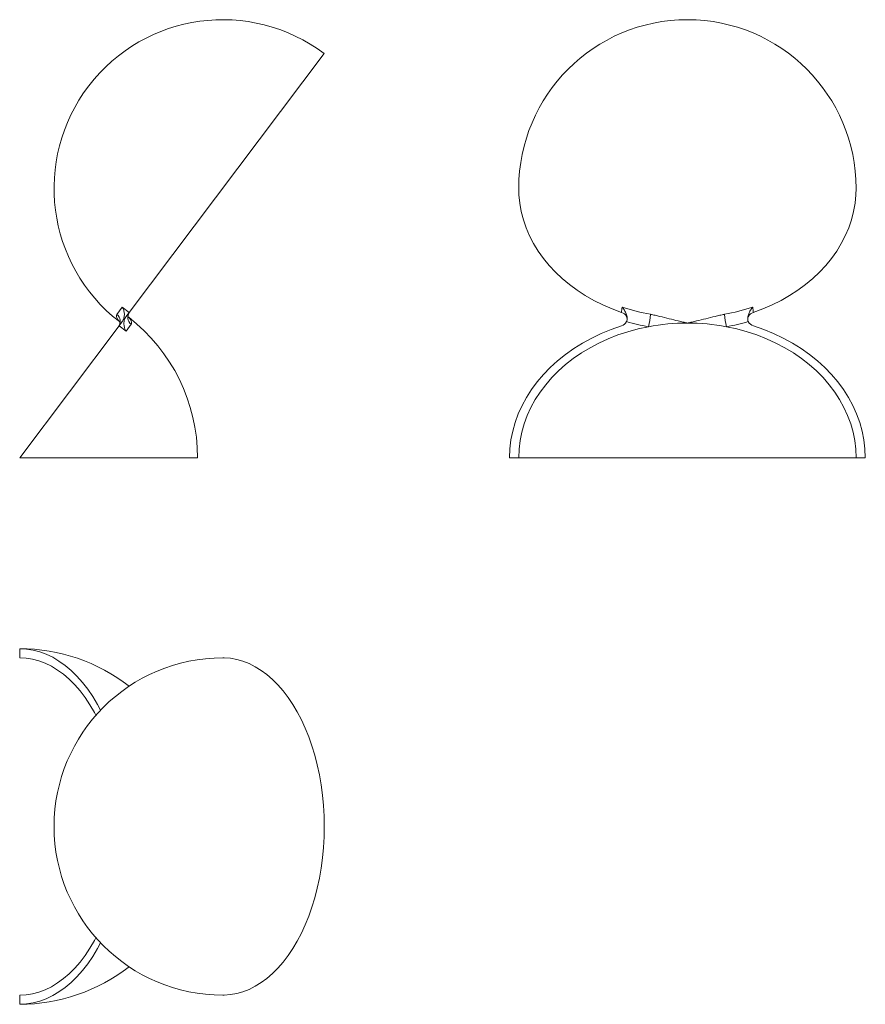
# Model space of a CAD drawing. Header units: millimetres. Extents: x 772 to 1233, y 620 to 1157.
import ezdxf

# ---------------------------------------------------------------- set-up
doc = ezdxf.new("R2010")
doc.units = ezdxf.units.MM
doc.header["$MEASUREMENT"] = 0

msp = doc.modelspace()

# ---------------------------------------------------------------- linework, layer by layer
at = {"color": 255, "lineweight": 15}
for p, q in [((937.83, 1138.12), (831.5, 997.01)), ((1044.03, 1061.09), (1043.92, 1064.65)), ((1227.92, 1064.65), (1227.81, 1061.09)), ((1044.49, 1056.53), (1044.03, 1061.09)), ((1227.81, 1061.09), (1227.36, 1056.53)), ((1045.3, 1052), (1044.49, 1056.53)), ((1227.36, 1056.53), (1226.55, 1052)), ((1046.46, 1047.52), (1045.3, 1052)), ((1047.97, 1043.1), (1046.46, 1047.52)), ((1225.39, 1047.52), (1223.88, 1043.1)), ((1226.55, 1052), (1225.39, 1047.52)), ((1049.82, 1038.77), (1047.97, 1043.1)), ((1223.88, 1043.1), (1222.03, 1038.77)), ((1052, 1034.54), (1049.82, 1038.77)), ((1222.03, 1038.77), (1219.84, 1034.54)), ((1054.51, 1030.43), (1052, 1034.54)), ((1219.84, 1034.54), (1217.34, 1030.43)), ((1057.33, 1026.45), (1054.51, 1030.43)), ((1060.46, 1022.62), (1057.33, 1026.45)), ((1214.51, 1026.45), (1211.38, 1022.62)), ((1217.34, 1030.43), (1214.51, 1026.45)), ((1063.89, 1018.95), (1060.46, 1022.62)), ((1211.38, 1022.62), (1207.96, 1018.95)), ((1067.59, 1015.46), (1063.89, 1018.95)), ((1071.55, 1012.15), (1067.59, 1015.46)), ((1204.26, 1015.46), (1200.29, 1012.15)), ((1207.96, 1018.95), (1204.26, 1015.46)), ((1075.77, 1009.06), (1071.55, 1012.15)), ((1200.29, 1012.15), (1196.08, 1009.06)), ((1080.22, 1006.17), (1075.77, 1009.06)), ((1084.88, 1003.52), (1080.22, 1006.17)), ((1191.63, 1006.17), (1186.96, 1003.52)), ((1196.08, 1009.06), (1191.63, 1006.17)), ((824.74, 995.92), (827.71, 999.86)), ((827.71, 999.86), (831.5, 997.01)), ((1089.75, 1001.1), (1084.88, 1003.52)), ((1094.79, 998.93), (1089.75, 1001.1)), ((1182.1, 1001.1), (1177.06, 998.93)), ((1186.96, 1003.52), (1182.1, 1001.1)), ((831.5, 997.01), (829.71, 994.63)), ((830.94, 995.29), (831.08, 996.03)), ((830.95, 994.76), (830.94, 995.29)), ((831.02, 994.38), (830.95, 994.76)), ((831.09, 994.18), (831.02, 994.38)), ((831.08, 996.03), (831.24, 996.4)), ((831.09, 994.19), (831.09, 994.18)), ((1099.99, 997.01), (1094.79, 998.93)), ((1177.06, 998.93), (1171.85, 997.01)), ((771.73, 917.7), (825.93, 989.63)), ((825.93, 989.63), (827.7, 991.97)), ((829.73, 986.77), (825.93, 989.63)), ((826.31, 990.93), (826.13, 990.2)), ((826.2, 992.09), (826.19, 992.09)), ((826.19, 992.09), (826.26, 991.87)), ((826.26, 991.87), (826.32, 991.48)), ((826.32, 991.48), (826.31, 990.93)), ((829.73, 986.77), (832.55, 990.51)), ((1094.33, 987.68), (1099.9, 989.63)), ((1114.62, 989.18), (1108.97, 987.95)), ((1162.88, 987.95), (1157.22, 989.18)), ((1171.95, 989.63), (1177.52, 987.68)), ((1078.69, 980.25), (1083.7, 982.99)), ((1083.7, 982.99), (1088.92, 985.47)), ((1088.92, 985.47), (1094.33, 987.68)), ((1098.02, 984.65), (1092.76, 982.59)), ((1103.43, 986.44), (1098.02, 984.65)), ((1108.97, 987.95), (1103.43, 986.44)), ((1168.42, 986.44), (1162.88, 987.95)), ((1173.83, 984.65), (1168.42, 986.44)), ((1179.09, 982.59), (1173.83, 984.65)), ((1177.52, 987.68), (1182.92, 985.47)), ((1182.92, 985.47), (1188.14, 982.99)), ((1188.14, 982.99), (1193.16, 980.25)), ((1073.9, 977.26), (1078.69, 980.25)), ((1082.79, 977.68), (1078.12, 974.86)), ((1087.68, 980.26), (1082.79, 977.68)), ((1092.76, 982.59), (1087.68, 980.26)), ((1184.17, 980.26), (1179.09, 982.59)), ((1189.06, 977.68), (1184.17, 980.26)), ((1193.73, 974.86), (1189.06, 977.68)), ((1193.16, 980.25), (1197.95, 977.26)), ((1065.06, 970.6), (1069.35, 974.04)), ((1069.35, 974.04), (1073.9, 977.26)), ((1078.12, 974.86), (1073.68, 971.81)), ((1198.16, 971.81), (1193.73, 974.86)), ((1197.95, 977.26), (1202.49, 974.04)), ((1202.49, 974.04), (1206.78, 970.6)), ((1057.34, 963.12), (1061.06, 966.96)), ((1061.06, 966.96), (1065.06, 970.6)), ((1069.5, 968.54), (1065.58, 965.06)), ((1073.68, 971.81), (1069.5, 968.54)), ((1202.35, 968.54), (1198.16, 971.81)), ((1206.26, 965.06), (1202.35, 968.54)), ((1206.78, 970.6), (1210.79, 966.96)), ((1210.79, 966.96), (1214.5, 963.12)), ((1053.94, 959.1), (1057.34, 963.12)), ((1065.58, 965.06), (1061.95, 961.39)), ((1209.89, 961.39), (1206.26, 965.06)), ((1214.5, 963.12), (1217.91, 959.1)), ((1050.85, 954.92), (1053.94, 959.1)), ((1058.62, 957.54), (1055.6, 953.53)), ((1061.95, 961.39), (1058.62, 957.54)), ((1213.23, 957.54), (1209.89, 961.39)), ((1216.24, 953.53), (1213.23, 957.54)), ((1217.91, 959.1), (1220.99, 954.92)), ((1048.1, 950.59), (1050.85, 954.92)), ((1055.6, 953.53), (1052.91, 949.38)), ((1218.93, 949.38), (1216.24, 953.53)), ((1220.99, 954.92), (1223.74, 950.59)), ((1043.64, 941.57), (1045.69, 946.14)), ((1045.69, 946.14), (1048.1, 950.59)), ((1052.91, 949.38), (1050.56, 945.09)), ((1221.29, 945.09), (1218.93, 949.38)), ((1223.74, 950.59), (1226.15, 946.14)), ((1226.15, 946.14), (1228.2, 941.57)), ((1041.95, 936.91), (1043.64, 941.57)), ((1048.55, 940.7), (1046.89, 936.21)), ((1050.56, 945.09), (1048.55, 940.7)), ((1223.3, 940.7), (1221.29, 945.09)), ((1224.95, 936.21), (1223.3, 940.7)), ((1228.2, 941.57), (1229.89, 936.91)), ((1040.63, 932.17), (1041.95, 936.91)), ((1046.89, 936.21), (1045.6, 931.65)), ((1226.25, 931.65), (1224.95, 936.21)), ((1229.89, 936.91), (1231.21, 932.17)), ((1039.68, 927.38), (1040.63, 932.17)), ((1045.6, 931.65), (1044.67, 927.03)), ((1227.18, 927.03), (1226.25, 931.65)), ((1231.21, 932.17), (1232.16, 927.38)), ((1039.11, 922.55), (1039.68, 927.38)), ((1044.67, 927.03), (1044.11, 922.38)), ((1227.74, 922.38), (1227.18, 927.03)), ((1232.16, 927.38), (1232.73, 922.55)), ((1038.92, 917.7), (1039.11, 922.55)), ((1044.11, 922.38), (1043.92, 917.7)), ((1227.92, 917.7), (1227.74, 922.38)), ((1232.73, 922.55), (1232.92, 917.7)), ((868.73, 917.7), (771.73, 917.7)), ((1043.92, 917.7), (1038.92, 917.7)), ((1043.92, 917.7), (1227.92, 917.7)), ((1232.92, 917.7), (1227.92, 917.7)), ((775.39, 813.35), (771.73, 813.54)), ((771.73, 813.54), (771.73, 808.54)), ((779.03, 812.78), (775.39, 813.35)), ((782.64, 811.83), (779.03, 812.78)), ((786.21, 810.51), (782.64, 811.83)), ((771.73, 808.54), (775.26, 808.35)), ((775.26, 808.35), (778.76, 807.79)), ((778.76, 807.79), (782.25, 806.86)), ((782.25, 806.86), (785.68, 805.57)), ((789.72, 808.82), (786.21, 810.51)), ((793.16, 806.77), (789.72, 808.82)), ((796.52, 804.36), (793.16, 806.77)), ((882.47, 808.54), (883.23, 808.53)), ((883.23, 808.53), (886.67, 808.27)), ((886.67, 808.27), (890.1, 807.66)), ((890.1, 807.66), (893.5, 806.69)), ((893.5, 806.69), (896.86, 805.38)), ((785.68, 805.57), (789.06, 803.91)), ((789.06, 803.91), (792.37, 801.9)), ((792.37, 801.9), (795.6, 799.55)), ((799.78, 801.61), (796.52, 804.36)), ((802.93, 798.52), (799.78, 801.61)), ((896.86, 805.38), (900.16, 803.72)), ((900.16, 803.72), (903.39, 801.72)), ((903.39, 801.72), (906.54, 799.39)), ((795.6, 799.55), (798.73, 796.86)), ((798.73, 796.86), (801.75, 793.84)), ((805.96, 795.12), (802.93, 798.52)), ((808.85, 791.4), (805.96, 795.12)), ((906.54, 799.39), (909.59, 796.74)), ((909.59, 796.74), (912.55, 793.78)), ((801.75, 793.84), (804.65, 790.51)), ((804.65, 790.51), (807.42, 786.88)), ((811.6, 787.4), (808.85, 791.4)), ((912.55, 793.78), (915.38, 790.52)), ((915.38, 790.52), (918.09, 786.97)), ((807.42, 786.88), (810.04, 782.96)), ((814.19, 783.11), (811.6, 787.4)), ((918.09, 786.97), (920.66, 783.15)), ((810.04, 782.96), (812.51, 778.78)), ((815.87, 780.01), (814.19, 783.11)), ((920.66, 783.15), (923.08, 779.07)), ((923.08, 779.07), (925.34, 774.75)), ((812.51, 778.78), (813.34, 777.24)), ((925.34, 774.75), (927.44, 770.2)), ((927.44, 770.2), (929.36, 765.45)), ((929.36, 765.45), (931.1, 760.5)), ((931.1, 760.5), (932.66, 755.39)), ((932.66, 755.39), (934.01, 750.12)), ((934.01, 750.12), (935.17, 744.73)), ((935.17, 744.73), (936.12, 739.22)), ((936.12, 739.22), (936.87, 733.63)), ((936.87, 733.63), (937.41, 727.97)), ((937.41, 727.97), (937.73, 722.26)), ((937.73, 722.26), (937.83, 716.54)), ((937.83, 716.54), (937.73, 710.81)), ((937.73, 710.81), (937.41, 705.11)), ((937.41, 705.11), (936.87, 699.45)), ((936.87, 699.45), (936.12, 693.85)), ((936.12, 693.85), (935.17, 688.35)), ((935.17, 688.35), (934.01, 682.95)), ((934.01, 682.95), (932.66, 677.69)), ((932.66, 677.69), (931.1, 672.57)), ((931.1, 672.57), (929.36, 667.63)), ((929.36, 667.63), (927.44, 662.87)), ((927.44, 662.87), (925.34, 658.33)), ((813.34, 655.83), (812.51, 654.3)), ((925.34, 658.33), (923.08, 654)), ((810.04, 650.11), (807.42, 646.2)), ((812.51, 654.3), (810.04, 650.11)), ((811.6, 645.68), (814.19, 649.97)), ((814.19, 649.97), (815.87, 653.06)), ((920.66, 649.93), (918.09, 646.1)), ((923.08, 654), (920.66, 649.93)), ((807.42, 646.2), (804.65, 642.57)), ((808.85, 641.67), (811.6, 645.68)), ((918.09, 646.1), (915.38, 642.56)), ((801.75, 639.23), (798.73, 636.22)), ((804.65, 642.57), (801.75, 639.23)), ((805.96, 637.96), (808.85, 641.67)), ((912.55, 639.3), (909.59, 636.34)), ((915.38, 642.56), (912.55, 639.3)), ((798.73, 636.22), (795.6, 633.53)), ((799.78, 631.47), (802.93, 634.55)), ((802.93, 634.55), (805.96, 637.96)), ((909.59, 636.34), (906.54, 633.69)), ((789.06, 629.16), (785.68, 627.51)), ((792.37, 631.17), (789.06, 629.16)), ((795.6, 633.53), (792.37, 631.17)), ((793.16, 626.31), (796.52, 628.72)), ((796.52, 628.72), (799.78, 631.47)), ((900.16, 629.36), (896.86, 627.7)), ((903.39, 631.36), (900.16, 629.36)), ((906.54, 633.69), (903.39, 631.36)), ((775.26, 624.72), (771.73, 624.54)), ((771.73, 624.54), (771.73, 619.54)), ((778.76, 625.28), (775.26, 624.72)), ((782.25, 626.21), (778.76, 625.28)), ((785.68, 627.51), (782.25, 626.21)), ((786.21, 622.57), (789.72, 624.26)), ((789.72, 624.26), (793.16, 626.31)), ((883.23, 624.55), (882.47, 624.54)), ((886.67, 624.8), (883.23, 624.55)), ((890.1, 625.42), (886.67, 624.8)), ((893.5, 626.38), (890.1, 625.42)), ((896.86, 627.7), (893.5, 626.38)), ((771.73, 619.54), (775.39, 619.73)), ((775.39, 619.73), (779.03, 620.3)), ((779.03, 620.3), (782.64, 621.25)), ((782.64, 621.25), (786.21, 622.57))]:
    msp.add_line(p, q, dxfattribs=at)
for centre, radius, start, end in [((882.47, 1064.65), 92, 53, 232.1959), ((1135.92, 1064.65), 92, 360, 180), ((1113.18, 997), 13.19, 167.4679, 179.9622), ((1135, 1103.41), 109.2, 251.4776, 259.8325), ((1136.85, 1103.41), 109.2, 280.1675, 288.5224), ((1158.66, 997), 13.19, 0.0378, 12.5321), ((821.62, 992.1), 4.93, 323.6701, 50.7939), ((835.67, 994.34), 4.94, 143.6029, 230.8611), ((771.73, 917.7), 97, 360, 52.1838), ((1098.69, 992.68), 4.52, 25.5914, 73.2568), ((1084.75, 997.5), 31.01, 344.4274, 357.0786), ((1187.09, 997.5), 31.01, 182.9214, 195.5726), ((1173.16, 992.68), 4.52, 106.7432, 154.4086), ((1098.65, 994.03), 4.58, 285.7709, 333.1837), ((1135.15, 1103.4), 116.05, 253.7836, 259.8133), ((1135.88, 876.99), 114.18, 89.9791, 100.7303), ((1135.96, 876.99), 114.18, 79.2697, 90.0209), ((1136.7, 1103.4), 116.05, 280.1867, 286.2164), ((1173.19, 994.03), 4.58, 206.8163, 254.2291), ((771.73, 716.54), 97, 52.0638, 90), ((882.47, 716.54), 92, 90, 270), ((771.73, 716.54), 97, 270, 307.9362)]:
    msp.add_arc(centre, radius, start, end, dxfattribs=at)
for points, knots in [([(827.7, 991.97), (827.91, 992.25), (828.09, 992.57), (828.33, 993.08), (828.4, 993.25), (828.52, 993.61), (828.57, 993.79), (828.71, 994.33), (828.77, 994.71), (828.83, 995.43), (828.84, 995.79), (828.79, 996.85), (828.67, 997.52), (828.38, 998.46), (828.27, 998.76), (828.08, 999.19), (828.01, 999.33), (827.87, 999.6), (827.79, 999.74), (827.71, 999.86)], [0, 0, 0, 0, 0.125, 0.125, 0.1875, 0.1875, 0.25, 0.25, 0.375, 0.375, 0.5, 0.5, 0.75, 0.75, 0.875, 0.875, 0.9375, 0.9375, 1, 1, 1, 1]), ([(1102.74, 991.97), (1102.87, 992.25), (1102.95, 992.57), (1103.02, 993.08), (1103.04, 993.25), (1103.04, 993.61), (1103.04, 993.79), (1102.99, 994.33), (1102.93, 994.71), (1102.76, 995.43), (1102.65, 995.79), (1102.26, 996.85), (1101.93, 997.52), (1101.36, 998.46), (1101.16, 998.76), (1100.85, 999.19), (1100.74, 999.33), (1100.53, 999.6), (1100.42, 999.74), (1100.31, 999.86)], [0, 0, 0, 0, 0.125, 0.125, 0.1875, 0.1875, 0.25, 0.25, 0.375, 0.375, 0.5, 0.5, 0.75, 0.75, 0.875, 0.875, 0.9375, 0.9375, 1, 1, 1, 1]), ([(1171.54, 999.86), (1171.43, 999.74), (1171.32, 999.6), (1171.1, 999.33), (1170.99, 999.19), (1170.68, 998.76), (1170.48, 998.46), (1169.92, 997.52), (1169.59, 996.85), (1169.2, 995.79), (1169.09, 995.43), (1168.91, 994.71), (1168.85, 994.33), (1168.81, 993.79), (1168.8, 993.61), (1168.81, 993.25), (1168.82, 993.08), (1168.89, 992.57), (1168.98, 992.25), (1169.11, 991.97)], [-1, -1, -1, -1, -0.9375, -0.9375, -0.875, -0.875, -0.75, -0.75, -0.5, -0.5, -0.375, -0.375, -0.25, -0.25, -0.1875, -0.1875, -0.125, -0.125, 0, 0, 0, 0]), ([(826.15, 992.05), (826.02, 992.16), (825.33, 992.78), (824.71, 993.85), (824.43, 994.99), (824.52, 995.59), (824.7, 995.87), (824.74, 995.92)], [0, 0, 0, 0, 0.096689, 0.516097, 0.72908, 0.943945, 1, 1, 1, 1]), ([(829.71, 994.63), (829.49, 994.35), (829.31, 994.03), (829.07, 993.52), (829, 993.34), (828.88, 992.98), (828.83, 992.8), (828.74, 992.44), (828.7, 992.26), (828.64, 991.89), (828.62, 991.71), (828.57, 991.16), (828.57, 990.81), (828.62, 989.75), (828.75, 989.08), (829.04, 988.15), (829.16, 987.86), (829.36, 987.43), (829.43, 987.29), (829.57, 987.02), (829.65, 986.89), (829.73, 986.77)], [0, 0, 0, 0, 0.125, 0.125, 0.1875, 0.1875, 0.25, 0.25, 0.3125, 0.3125, 0.375, 0.375, 0.5, 0.5, 0.75, 0.75, 0.875, 0.875, 0.9375, 0.9375, 1, 1, 1, 1]), ([(832.55, 990.51), (832.59, 990.57), (832.77, 990.83), (832.84, 991.42), (832.52, 992.54), (831.9, 993.56), (831.24, 994.15), (831.14, 994.23)], [-1, -1, -1, -1, -0.94254, -0.721614, -0.502625, -0.071228, 0, 0, 0, 0]), ([(1115.72, 995.92), (1116.58, 995.77), (1117.45, 995.59), (1119.16, 995.22), (1120.01, 995.02), (1122.56, 994.41), (1124.24, 993.98), (1127.59, 993.13), (1129.26, 992.7), (1131.76, 992.1), (1132.6, 991.9), (1133.84, 991.62), (1134.47, 991.48), (1135.09, 991.35), (1135.51, 991.26), (1135.71, 991.22), (1135.92, 991.18)], [0, 0, 0, 0, 0.125, 0.125, 0.25, 0.25, 0.5, 0.5, 0.75, 0.75, 0.875, 0.875, 0.9375, 0.96875, 0.96875, 1, 1, 1, 1]), ([(1135.92, 991.18), (1136.13, 991.22), (1136.34, 991.26), (1136.75, 991.35), (1137.38, 991.48), (1138, 991.62), (1139.25, 991.9), (1140.08, 992.1), (1142.59, 992.7), (1144.26, 993.13), (1147.61, 993.98), (1149.29, 994.41), (1151.83, 995.02), (1152.68, 995.22), (1154.4, 995.59), (1155.26, 995.77), (1156.13, 995.92)], [-1, -1, -1, -1, -0.96875, -0.96875, -0.9375, -0.875, -0.875, -0.75, -0.75, -0.5, -0.5, -0.25, -0.25, -0.125, -0.125, 0, 0, 0, 0]), ([(1169.08, 994.63), (1168.95, 994.27), (1168.78, 993.83), (1168.82, 993.31), (1168.83, 993.21)], [0, 0, 0, 0, 0.826608, 1, 1, 1, 1])]:
    msp.add_open_spline(points, degree=3, knots=knots, dxfattribs=at)
msp.add_open_spline([(1103, 993.59), (1102.89, 994.11), (1102.77, 994.63)], degree=2, dxfattribs=at)

doc.saveas('drawing.dxf')
